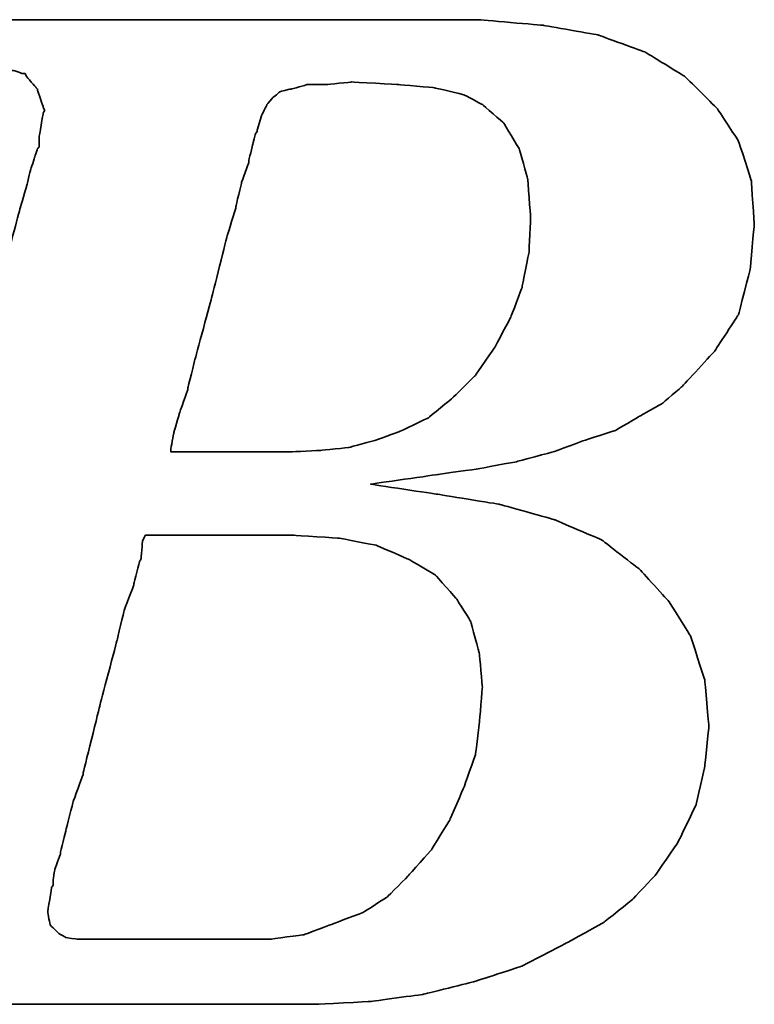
# Model space of a CAD drawing. Extents: x 898 to 1291, y 65 to 273.
# Tile 29 of 41: x 1157.15 to 1160.37, y 192.8 to 197.12. Entities that reach past the tile are written whole.
import ezdxf

# ---------------------------------------------------------------- set-up
doc = ezdxf.new("R2010")
doc.units = 0
doc.header["$MEASUREMENT"] = 0
doc.layers.add('DIM', color=4, linetype='CONTINUOUS')
doc.layers.add('layer 1', color=7, linetype='CONTINUOUS')

# ---------------------------------------------------------------- blocks, each defined once
blk = doc.blocks.new('TBI MOTION logo(完整正式版)')
at = {"layer": 'layer 1', "color": 22, "lineweight": 35}
for points, knots in [([(-64.65375, -6.86375), (-64.65375, -6.86375), (-64.84375, -7.29625), (-64.84375, -7.29625), (-64.84375, -7.29625), (-64.84375, -7.29625), (-64.86875, -7.34375), (-64.86875, -7.34375), (-64.86875, -7.34375), (-64.86875, -7.34375), (-64.86875, -7.36875), (-64.86875, -7.36875), (-64.86875, -7.36875), (-64.86875, -7.36875), (-65.15375, -7.65375), (-65.15375, -7.65375), (-65.15375, -7.65375), (-65.15375, -7.65375), (-65.17875, -7.65375), (-65.17875, -7.65375), (-65.17875, -7.65375), (-65.17875, -7.65375), (-65.20375, -7.67875), (-65.20375, -7.67875), (-65.20375, -7.67875), (-65.20375, -7.67875), (-65.58875, -7.87125), (-65.58875, -7.87125), (-65.58875, -7.87125), (-65.58875, -7.87125), (-65.63375, -7.87125), (-65.63375, -7.87125), (-65.63375, -7.87125), (-65.63375, -7.87125), (-65.65875, -7.89375), (-65.65875, -7.89375), (-65.65875, -7.89375), (-65.65875, -7.89375), (-66.09375, -7.94375), (-66.09375, -7.94375), (-66.09375, -7.94375), (-66.09375, -7.94375), (-66.11375, -7.94375), (-66.11375, -7.94375), (-66.11375, -7.94375), (-66.11375, -7.94375), (-66.16375, -7.94375), (-66.16375, -7.94375), (-66.16375, -7.94375), (-66.16375, -7.94375), (-66.30875, -7.94375), (-66.30875, -7.94375), (-66.30875, -7.94375), (-66.30875, -7.94375), (-66.69375, -7.94375), (-66.69375, -7.94375), (-66.69375, -7.94375), (-66.69375, -7.94375), (-67.07375, -7.94375), (-67.07375, -7.94375), (-67.07375, -7.94375), (-67.07375, -7.94375), (-67.12375, -7.94375), (-67.12375, -7.94375), (-67.12375, -7.94375), (-67.12375, -7.94375), (-67.12375, -7.96625), (-67.12375, -7.96625), (-67.12375, -7.96625), (-67.12375, -7.96625), (-67.14875, -7.99125), (-67.14875, -7.99125), (-67.14875, -7.99125), (-67.14875, -7.99125), (-67.24375, -8.34875), (-67.24375, -8.34875), (-67.24375, -8.34875), (-67.24375, -8.34875), (-67.31375, -8.68625), (-67.31375, -8.68625), (-67.31375, -8.68625), (-67.31375, -8.68625), (-67.26875, -8.68625), (-67.26875, -8.68625), (-67.26875, -8.68625), (-67.26875, -8.68625), (-67.07375, -8.68625), (-67.07375, -8.68625), (-67.07375, -8.68625), (-67.07375, -8.68625), (-66.54875, -8.68625), (-66.54875, -8.68625), (-66.54875, -8.68625), (-66.54875, -8.68625), (-65.82625, -8.68625), (-65.82625, -8.68625), (-65.82625, -8.68625), (-65.82625, -8.68625), (-65.01375, -8.68625), (-65.01375, -8.68625), (-65.01375, -8.68625), (-65.01375, -8.68625), (-64.05375, -8.68625), (-64.05375, -8.68625), (-64.05375, -8.68625), (-64.05375, -8.68625), (-62.08375, -8.68625), (-62.08375, -8.68625), (-62.08375, -8.68625), (-62.08375, -8.68625), (-60.06875, -8.68625), (-60.06875, -8.68625), (-60.06875, -8.68625), (-60.06875, -8.68625), (-59.10875, -8.68625), (-59.10875, -8.68625), (-59.10875, -8.68625), (-59.10875, -8.68625), (-58.29375, -8.68625), (-58.29375, -8.68625), (-58.29375, -8.68625), (-58.29375, -8.68625), (-57.57375, -8.68625), (-57.57375, -8.68625), (-57.57375, -8.68625), (-57.57375, -8.68625), (-57.04875, -8.68625), (-57.04875, -8.68625), (-57.04875, -8.68625), (-57.04875, -8.68625), (-56.85375, -8.68625), (-56.85375, -8.68625), (-56.85375, -8.68625), (-56.85375, -8.68625), (-56.70875, -8.68625), (-56.70875, -8.68625), (-56.70875, -8.68625), (-56.70875, -8.68625), (-56.61375, -8.68625), (-56.61375, -8.68625), (-56.61375, -8.68625), (-56.61375, -8.68625), (-56.56875, -8.68625), (-56.56875, -8.68625), (-56.56875, -8.68625), (-56.56875, -8.68625), (-55.65375, -8.63875), (-55.65375, -8.63875), (-55.65375, -8.63875), (-55.65375, -8.63875), (-54.76875, -8.51875), (-54.76875, -8.51875), (-54.76875, -8.51875), (-54.76875, -8.51875), (-53.90375, -8.30375), (-53.90375, -8.30375), (-53.90375, -8.30375), (-53.90375, -8.30375), (-53.08875, -8.03875), (-53.08875, -8.03875), (-53.08875, -8.03875), (-53.08875, -8.03875), (-52.34375, -7.65375), (-52.34375, -7.65375), (-52.34375, -7.65375), (-52.34375, -7.65375), (-51.69875, -7.29625), (-51.69875, -7.29625), (-51.69875, -7.29625), (-51.69875, -7.29625), (-51.21875, -6.91125), (-51.21875, -6.91125), (-51.21875, -6.91125), (-51.21875, -6.91125), (-50.83375, -6.50375), (-50.83375, -6.50375), (-50.83375, -6.50375), (-50.83375, -6.50375), (-50.44875, -5.94875), (-50.44875, -5.94875), (-50.44875, -5.94875), (-50.44875, -5.94875), (-50.13875, -5.30375), (-50.13875, -5.30375), (-50.13875, -5.30375), (-50.13875, -5.30375), (-49.99375, -4.65375), (-49.99375, -4.65375), (-49.99375, -4.65375), (-49.99375, -4.65375), (-49.92375, -3.98375), (-49.92375, -3.98375), (-49.92375, -3.98375), (-49.92375, -3.98375), (-49.99375, -3.19374), (-49.99375, -3.19374), (-49.99375, -3.19374), (-49.99375, -3.19374), (-50.23374, -2.44874), (-50.23374, -2.44874), (-50.23374, -2.44874), (-50.23374, -2.44874), (-50.59375, -1.87374), (-50.59375, -1.87374), (-50.59375, -1.87374), (-50.59375, -1.87374), (-51.09875, -1.31874), (-51.09875, -1.31874), (-51.09875, -1.31874), (-51.09875, -1.31874), (-51.74375, -0.81875), (-51.74375, -0.81875), (-51.74375, -0.81875), (-51.74375, -0.81875), (-52.53875, -0.48125), (-52.53875, -0.48125), (-52.53875, -0.48125), (-52.53875, -0.48125), (-53.47375, -0.21875), (-53.47375, -0.21875), (-53.47375, -0.21875), (-53.47375, -0.21875), (-54.52875, -0.04874), (-54.52875, -0.04874), (-54.52875, -0.04874), (-54.52875, -0.04874), (-55.65375, 0.12125), (-55.65375, 0.12125), (-55.65375, 0.12125), (-55.65375, 0.12125), (-54.50375, 0.28624), (-54.50375, 0.28624), (-54.50375, 0.28624), (-54.50375, 0.28624), (-53.83375, 0.38124), (-53.83375, 0.38124), (-53.83375, 0.38124), (-53.83375, 0.38124), (-53.18375, 0.50125), (-53.18375, 0.50125), (-53.18375, 0.50125), (-53.18375, 0.50125), (-52.55875, 0.66874), (-52.55875, 0.66874), (-52.55875, 0.66874), (-52.55875, 0.66874), (-52.03375, 0.86124), (-52.03375, 0.86124), (-52.03375, 0.86124), (-52.03375, 0.86124), (-51.50374, 1.03124), (-51.50374, 1.03124), (-51.50374, 1.03124), (-51.50374, 1.03124), (-51.09875, 1.27125), (-51.09875, 1.27125), (-51.09875, 1.27125), (-51.09875, 1.27125), (-50.71375, 1.48624), (-50.71375, 1.48624), (-50.71375, 1.48624), (-50.71375, 1.48624), (-50.37625, 1.77625), (-50.37625, 1.77625), (-50.37625, 1.77625), (-50.37625, 1.77625), (-49.82375, 2.37625), (-49.82375, 2.37625), (-49.82375, 2.37625), (-49.82375, 2.37625), (-49.41875, 2.99625), (-49.41875, 2.99625), (-49.41875, 2.99625), (-49.41875, 2.99625), (-49.22375, 3.76625), (-49.22375, 3.76625), (-49.22375, 3.76625), (-49.22375, 3.76625), (-49.15375, 4.50874), (-49.15375, 4.50874), (-49.15375, 4.50874), (-49.15375, 4.50874), (-49.20375, 5.25125), (-49.20375, 5.25125), (-49.20375, 5.25125), (-49.20375, 5.25125), (-49.41875, 5.92625), (-49.41875, 5.92625), (-49.41875, 5.92625), (-49.41875, 5.92625), (-49.77875, 6.47625), (-49.77875, 6.47625), (-49.77875, 6.47625), (-49.77875, 6.47625), (-50.33125, 7.02624), (-50.33125, 7.02624), (-50.33125, 7.02624), (-50.33125, 7.02624), (-51.00125, 7.43625), (-51.00125, 7.43625), (-51.00125, 7.43625), (-51.00125, 7.43625), (-51.79375, 7.72625), (-51.79375, 7.72625), (-51.79375, 7.72625), (-51.79375, 7.72625), (-52.72875, 7.89124), (-52.72875, 7.89124), (-52.72875, 7.89124), (-52.72875, 7.89124), (-53.83375, 7.98625), (-53.83375, 7.98625), (-53.83375, 7.98625), (-53.83375, 7.98625), (-53.92875, 7.98625), (-53.92875, 7.98625), (-53.92875, 7.98625), (-53.92875, 7.98625), (-54.26375, 7.98625), (-54.26375, 7.98625), (-54.26375, 7.98625), (-54.26375, 7.98625), (-54.74375, 7.98625), (-54.74375, 7.98625), (-54.74375, 7.98625), (-54.74375, 7.98625), (-55.36875, 7.98625), (-55.36875, 7.98625), (-55.36875, 7.98625), (-55.36875, 7.98625), (-56.13375, 7.98625), (-56.13375, 7.98625), (-56.13375, 7.98625), (-56.13375, 7.98625), (-56.94875, 7.98625), (-56.94875, 7.98625), (-56.94875, 7.98625), (-56.94875, 7.98625), (-58.77625, 7.98625), (-58.77625, 7.98625), (-58.77625, 7.98625), (-58.77625, 7.98625), (-60.59875, 7.98625), (-60.59875, 7.98625), (-60.59875, 7.98625), (-60.59875, 7.98625), (-61.41375, 7.98625), (-61.41375, 7.98625), (-61.41375, 7.98625), (-61.41375, 7.98625), (-62.17875, 7.98625), (-62.17875, 7.98625), (-62.17875, 7.98625), (-62.17875, 7.98625), (-62.80375, 7.98625), (-62.80375, 7.98625), (-62.80375, 7.98625), (-62.80375, 7.98625), (-63.30625, 7.98625), (-63.30625, 7.98625), (-63.30625, 7.98625), (-63.30625, 7.98625), (-63.57375, 7.98625), (-63.57375, 7.98625), (-63.57375, 7.98625), (-63.57375, 7.98625), (-63.57375, 7.96375), (-63.57375, 7.96375), (-63.57375, 7.96375), (-63.57375, 7.96375), (-63.59875, 7.94125), (-63.59875, 7.94125), (-63.59875, 7.94125), (-63.59875, 7.94125), (-63.69375, 7.55625), (-63.69375, 7.55625), (-63.69375, 7.55625), (-63.69375, 7.55625), (-63.76375, 7.24624), (-63.76375, 7.24624), (-63.76375, 7.24624), (-63.76375, 7.24624), (-63.23875, 7.24624), (-63.23875, 7.24624), (-63.23875, 7.24624), (-63.23875, 7.24624), (-62.75875, 7.24624), (-62.75875, 7.24624), (-62.75875, 7.24624), (-62.75875, 7.24624), (-62.61125, 7.24624), (-62.61125, 7.24624), (-62.61125, 7.24624), (-62.61125, 7.24624), (-62.56625, 7.24624), (-62.56625, 7.24624), (-62.56625, 7.24624), (-62.56625, 7.24624), (-62.22875, 7.24624), (-62.22875, 7.24624), (-62.22875, 7.24624), (-62.22875, 7.24624), (-62.20375, 7.24624), (-62.20375, 7.24624), (-62.20375, 7.24624), (-62.20375, 7.24624), (-62.17875, 7.21875), (-62.17875, 7.21875), (-62.17875, 7.21875), (-62.17875, 7.21875), (-61.96375, 7.17125), (-61.96375, 7.17125), (-61.96375, 7.17125), (-61.96375, 7.17125), (-61.72375, 7.12624), (-61.72375, 7.12624), (-61.72375, 7.12624), (-61.72375, 7.12624), (-61.70375, 7.12624), (-61.70375, 7.12624), (-61.70375, 7.12624), (-61.70375, 7.12624), (-61.55875, 7.07624), (-61.55875, 7.07624), (-61.55875, 7.07624), (-61.55875, 7.07624), (-61.50875, 7.07624), (-61.50875, 7.07624), (-61.50875, 7.07624), (-61.50875, 7.07624), (-61.48375, 7.02624), (-61.48375, 7.02624), (-61.48375, 7.02624), (-61.48375, 7.02624), (-61.31875, 6.83375), (-61.31875, 6.83375), (-61.31875, 6.83375), (-61.31875, 6.83375), (-61.29375, 6.81125), (-61.29375, 6.81125), (-61.29375, 6.81125), (-61.29375, 6.81125), (-61.29375, 6.78625), (-61.29375, 6.78625), (-61.29375, 6.78625), (-61.29375, 6.78625), (-61.19875, 6.50124), (-61.19875, 6.50124), (-61.19875, 6.50124), (-61.19875, 6.50124), (-61.17375, 6.45124), (-61.17375, 6.45124), (-61.17375, 6.45124), (-61.17375, 6.45124), (-61.19875, 6.40625), (-61.19875, 6.40625), (-61.19875, 6.40625), (-61.19875, 6.40625), (-61.26875, 5.99624), (-61.26875, 5.99624), (-61.26875, 5.99624), (-61.26875, 5.99624), (-61.26875, 5.85125), (-61.26875, 5.85125), (-61.26875, 5.85125), (-61.26875, 5.85125), (-61.26875, 5.82625), (-61.26875, 5.82625), (-61.26875, 5.82625), (-61.26875, 5.82625), (-61.29375, 5.80625), (-61.29375, 5.80625), (-61.29375, 5.80625), (-61.29375, 5.80625), (-61.34125, 5.66125), (-61.34125, 5.66125), (-61.34125, 5.66125), (-61.34125, 5.66125), (-61.41375, 5.44625), (-61.41375, 5.44625), (-61.41375, 5.44625), (-61.41375, 5.44625), (-61.48375, 5.15625), (-61.48375, 5.15625), (-61.48375, 5.15625), (-61.48375, 5.15625), (-61.58375, 4.82124), (-61.58375, 4.82124), (-61.58375, 4.82124), (-61.58375, 4.82124), (-61.79875, 4.00375), (-61.79875, 4.00375), (-61.79875, 4.00375), (-61.79875, 4.00375), (-62.05875, 2.99625), (-62.05875, 2.99625), (-62.05875, 2.99625), (-62.05875, 2.99625), (-62.34875, 1.91625), (-62.34875, 1.91625), (-62.34875, 1.91625), (-62.34875, 1.91625), (-62.97375, -0.41124), (-62.97375, -0.41124), (-62.97375, -0.41124), (-62.97375, -0.41124), (-63.59875, -2.75875), (-63.59875, -2.75875), (-63.59875, -2.75875), (-63.59875, -2.75875), (-63.88375, -3.86374), (-63.88375, -3.86374), (-63.88375, -3.86374), (-63.88375, -3.86374), (-64.14875, -4.82374), (-64.14875, -4.82374), (-64.14875, -4.82374), (-64.14875, -4.82374), (-64.36375, -5.64125), (-64.36375, -5.64125), (-64.36375, -5.64125), (-64.36375, -5.64125), (-64.43625, -5.97625), (-64.43625, -5.97625), (-64.43625, -5.97625), (-64.43625, -5.97625), (-64.50875, -6.28625), (-64.50875, -6.28625), (-64.50875, -6.28625), (-64.50875, -6.28625), (-64.50875, -6.30875), (-64.50875, -6.30875), (-64.50875, -6.30875), (-64.50875, -6.30875), (-64.57875, -6.50375), (-64.57875, -6.50375), (-64.57875, -6.50375), (-64.57875, -6.50375), (-64.62875, -6.69625), (-64.62875, -6.69625), (-64.62875, -6.69625), (-64.62875, -6.69625), (-64.62875, -6.76875), (-64.62875, -6.76875), (-64.62875, -6.76875), (-64.62875, -6.76875), (-64.62875, -6.81375), (-64.62875, -6.81375), (-64.62875, -6.81375), (-64.62875, -6.81375), (-64.62875, -6.83875), (-64.62875, -6.83875), (-64.62875, -6.83875), (-64.62875, -6.83875), (-64.65375, -6.86375), (-64.65375, -6.86375)], [0, 0, 0, 0, 0.00719424, 0.00719424, 0.00719424, 0.00719425, 0.01438849, 0.01438849, 0.01438849, 0.0143885, 0.02158273, 0.02158273, 0.02158273, 0.02158274, 0.02877698, 0.02877698, 0.02877698, 0.02877699, 0.03597122, 0.03597122, 0.03597122, 0.03597123, 0.04316547, 0.04316547, 0.04316547, 0.04316548, 0.05035971, 0.05035971, 0.05035971, 0.05035972, 0.05755396, 0.05755396, 0.05755396, 0.05755397, 0.0647482, 0.0647482, 0.0647482, 0.06474821, 0.07194245, 0.07194245, 0.07194245, 0.07194246, 0.07913669, 0.07913669, 0.07913669, 0.0791367, 0.08633094, 0.08633094, 0.08633094, 0.08633095, 0.09352518, 0.09352518, 0.09352518, 0.09352519, 0.10071942, 0.10071942, 0.10071942, 0.10071943, 0.10791367, 0.10791367, 0.10791367, 0.10791368, 0.11510791, 0.11510791, 0.11510791, 0.11510792, 0.12230216, 0.12230216, 0.12230216, 0.12230217, 0.1294964, 0.1294964, 0.1294964, 0.12949641, 0.13669065, 0.13669065, 0.13669065, 0.13669066, 0.14388489, 0.14388489, 0.14388489, 0.1438849, 0.15107914, 0.15107914, 0.15107914, 0.15107915, 0.15827338, 0.15827338, 0.15827338, 0.15827339, 0.16546763, 0.16546763, 0.16546763, 0.16546764, 0.17266187, 0.17266187, 0.17266187, 0.17266188, 0.17985612, 0.17985612, 0.17985612, 0.17985613, 0.18705036, 0.18705036, 0.18705036, 0.18705037, 0.1942446, 0.1942446, 0.1942446, 0.19424461, 0.20143885, 0.20143885, 0.20143885, 0.20143886, 0.20863309, 0.20863309, 0.20863309, 0.2086331, 0.21582734, 0.21582734, 0.21582734, 0.21582735, 0.22302158, 0.22302158, 0.22302158, 0.22302159, 0.23021583, 0.23021583, 0.23021583, 0.23021584, 0.23741007, 0.23741007, 0.23741007, 0.23741008, 0.24460432, 0.24460432, 0.24460432, 0.24460433, 0.25179856, 0.25179856, 0.25179856, 0.25179857, 0.25899281, 0.25899281, 0.25899281, 0.25899282, 0.26618705, 0.26618705, 0.26618705, 0.26618706, 0.27338129, 0.27338129, 0.27338129, 0.2733813, 0.28057554, 0.28057554, 0.28057554, 0.28057555, 0.28776978, 0.28776978, 0.28776978, 0.28776979, 0.29496403, 0.29496403, 0.29496403, 0.29496404, 0.30215827, 0.30215827, 0.30215827, 0.30215828, 0.30935252, 0.30935252, 0.30935252, 0.30935253, 0.31654676, 0.31654676, 0.31654676, 0.31654677, 0.32374101, 0.32374101, 0.32374101, 0.32374102, 0.33093525, 0.33093525, 0.33093525, 0.33093526, 0.3381295, 0.3381295, 0.3381295, 0.33812951, 0.34532374, 0.34532374, 0.34532374, 0.34532375, 0.35251799, 0.35251799, 0.35251799, 0.352518, 0.35971223, 0.35971223, 0.35971223, 0.35971224, 0.36690647, 0.36690647, 0.36690647, 0.36690648, 0.37410072, 0.37410072, 0.37410072, 0.37410073, 0.38129496, 0.38129496, 0.38129496, 0.38129497, 0.38848921, 0.38848921, 0.38848921, 0.38848922, 0.39568345, 0.39568345, 0.39568345, 0.39568346, 0.4028777, 0.4028777, 0.4028777, 0.40287771, 0.41007194, 0.41007194, 0.41007194, 0.41007195, 0.41726619, 0.41726619, 0.41726619, 0.4172662, 0.42446043, 0.42446043, 0.42446043, 0.42446044, 0.43165468, 0.43165468, 0.43165468, 0.43165469, 0.43884892, 0.43884892, 0.43884892, 0.43884893, 0.44604317, 0.44604317, 0.44604317, 0.44604318, 0.45323741, 0.45323741, 0.45323741, 0.45323742, 0.46043165, 0.46043165, 0.46043165, 0.46043166, 0.4676259, 0.4676259, 0.4676259, 0.46762591, 0.47482014, 0.47482014, 0.47482014, 0.47482015, 0.48201439, 0.48201439, 0.48201439, 0.4820144, 0.48920863, 0.48920863, 0.48920863, 0.48920864, 0.49640288, 0.49640288, 0.49640288, 0.49640289, 0.50359712, 0.50359712, 0.50359712, 0.50359713, 0.51079137, 0.51079137, 0.51079137, 0.51079138, 0.51798561, 0.51798561, 0.51798561, 0.51798562, 0.52517986, 0.52517986, 0.52517986, 0.52517987, 0.5323741, 0.5323741, 0.5323741, 0.53237411, 0.53956835, 0.53956835, 0.53956835, 0.53956836, 0.54676259, 0.54676259, 0.54676259, 0.5467626, 0.55395683, 0.55395683, 0.55395683, 0.55395684, 0.56115108, 0.56115108, 0.56115108, 0.56115109, 0.56834532, 0.56834532, 0.56834532, 0.56834533, 0.57553957, 0.57553957, 0.57553957, 0.57553958, 0.58273381, 0.58273381, 0.58273381, 0.58273382, 0.58992806, 0.58992806, 0.58992806, 0.58992807, 0.5971223, 0.5971223, 0.5971223, 0.59712231, 0.60431655, 0.60431655, 0.60431655, 0.60431656, 0.61151079, 0.61151079, 0.61151079, 0.6115108, 0.61870504, 0.61870504, 0.61870504, 0.61870505, 0.62589928, 0.62589928, 0.62589928, 0.62589929, 0.63309353, 0.63309353, 0.63309353, 0.63309354, 0.64028777, 0.64028777, 0.64028777, 0.64028778, 0.64748201, 0.64748201, 0.64748201, 0.64748202, 0.65467626, 0.65467626, 0.65467626, 0.65467627, 0.6618705, 0.6618705, 0.6618705, 0.66187051, 0.66906475, 0.66906475, 0.66906475, 0.66906476, 0.67625899, 0.67625899, 0.67625899, 0.676259, 0.68345324, 0.68345324, 0.68345324, 0.68345325, 0.69064748, 0.69064748, 0.69064748, 0.69064749, 0.69784173, 0.69784173, 0.69784173, 0.69784174, 0.70503597, 0.70503597, 0.70503597, 0.70503598, 0.71223022, 0.71223022, 0.71223022, 0.71223023, 0.71942446, 0.71942446, 0.71942446, 0.71942447, 0.72661871, 0.72661871, 0.72661871, 0.72661872, 0.73381295, 0.73381295, 0.73381295, 0.73381296, 0.74100719, 0.74100719, 0.74100719, 0.7410072, 0.74820144, 0.74820144, 0.74820144, 0.74820145, 0.75539568, 0.75539568, 0.75539568, 0.75539569, 0.76258993, 0.76258993, 0.76258993, 0.76258994, 0.76978417, 0.76978417, 0.76978417, 0.76978418, 0.77697842, 0.77697842, 0.77697842, 0.77697843, 0.78417266, 0.78417266, 0.78417266, 0.78417267, 0.79136691, 0.79136691, 0.79136691, 0.79136692, 0.79856115, 0.79856115, 0.79856115, 0.79856116, 0.8057554, 0.8057554, 0.8057554, 0.80575541, 0.81294964, 0.81294964, 0.81294964, 0.81294965, 0.82014388, 0.82014388, 0.82014388, 0.82014389, 0.82733813, 0.82733813, 0.82733813, 0.82733814, 0.83453237, 0.83453237, 0.83453237, 0.83453238, 0.84172662, 0.84172662, 0.84172662, 0.84172663, 0.84892086, 0.84892086, 0.84892086, 0.84892087, 0.85611511, 0.85611511, 0.85611511, 0.85611512, 0.86330935, 0.86330935, 0.86330935, 0.86330936, 0.8705036, 0.8705036, 0.8705036, 0.87050361, 0.87769784, 0.87769784, 0.87769784, 0.87769785, 0.88489209, 0.88489209, 0.88489209, 0.8848921, 0.89208633, 0.89208633, 0.89208633, 0.89208634, 0.89928058, 0.89928058, 0.89928058, 0.89928059, 0.90647482, 0.90647482, 0.90647482, 0.90647483, 0.91366906, 0.91366906, 0.91366906, 0.91366907, 0.92086331, 0.92086331, 0.92086331, 0.92086332, 0.92805755, 0.92805755, 0.92805755, 0.92805756, 0.9352518, 0.9352518, 0.9352518, 0.93525181, 0.94244604, 0.94244604, 0.94244604, 0.94244605, 0.94964029, 0.94964029, 0.94964029, 0.9496403, 0.95683453, 0.95683453, 0.95683453, 0.95683454, 0.96402878, 0.96402878, 0.96402878, 0.96402879, 0.97122302, 0.97122302, 0.97122302, 0.97122303, 0.97841727, 0.97841727, 0.97841727, 0.97841728, 0.98561151, 0.98561151, 0.98561151, 0.98561152, 0.99280576, 0.99280576, 0.99280576, 0.99280577, 1, 1, 1, 1]), ([(-57.50375, 6.35625), (-57.50375, 6.35625), (-57.57375, 6.11625), (-57.57375, 6.11625), (-57.57375, 6.11625), (-57.57375, 6.11625), (-57.57375, 6.09125), (-57.57375, 6.09125), (-57.57375, 6.09125), (-57.57375, 6.09125), (-57.59875, 6.06625), (-57.59875, 6.06625), (-57.59875, 6.06625), (-57.59875, 6.06625), (-57.64875, 5.87625), (-57.64875, 5.87625), (-57.64875, 5.87625), (-57.64875, 5.87625), (-57.71875, 5.58875), (-57.71875, 5.58875), (-57.71875, 5.58875), (-57.71875, 5.58875), (-57.71875, 5.56625), (-57.71875, 5.56625), (-57.71875, 5.56625), (-57.71875, 5.56625), (-57.83875, 5.23125), (-57.83875, 5.23125), (-57.83875, 5.23125), (-57.83875, 5.23125), (-57.93625, 4.82124), (-57.93625, 4.82124), (-57.93625, 4.82124), (-57.93625, 4.82124), (-57.93625, 4.79624), (-57.93625, 4.79624), (-57.93625, 4.79624), (-57.93625, 4.79624), (-58.07875, 4.34125), (-58.07875, 4.34125), (-58.07875, 4.34125), (-58.07875, 4.34125), (-58.34375, 3.28625), (-58.34375, 3.28625), (-58.34375, 3.28625), (-58.34375, 3.28625), (-58.62875, 2.23124), (-58.62875, 2.23124), (-58.62875, 2.23124), (-58.62875, 2.23124), (-58.74875, 1.75125), (-58.74875, 1.75125), (-58.74875, 1.75125), (-58.74875, 1.75125), (-58.74875, 1.72625), (-58.74875, 1.72625), (-58.74875, 1.72625), (-58.74875, 1.72625), (-58.89375, 1.31625), (-58.89375, 1.31625), (-58.89375, 1.31625), (-58.89375, 1.31625), (-58.98875, 0.98124), (-58.98875, 0.98124), (-58.98875, 0.98124), (-58.98875, 0.98124), (-59.03875, 0.71625), (-59.03875, 0.71625), (-59.03875, 0.71625), (-59.03875, 0.71625), (-59.03875, 0.66874), (-59.03875, 0.66874), (-59.03875, 0.66874), (-59.03875, 0.66874), (-58.91875, 0.66874), (-58.91875, 0.66874), (-58.91875, 0.66874), (-58.91875, 0.66874), (-58.53375, 0.66874), (-58.53375, 0.66874), (-58.53375, 0.66874), (-58.53375, 0.66874), (-58.10375, 0.66874), (-58.10375, 0.66874), (-58.10375, 0.66874), (-58.10375, 0.66874), (-57.66875, 0.66874), (-57.66875, 0.66874), (-57.66875, 0.66874), (-57.66875, 0.66874), (-57.33375, 0.66874), (-57.33375, 0.66874), (-57.33375, 0.66874), (-57.33375, 0.66874), (-57.09375, 0.66874), (-57.09375, 0.66874), (-57.09375, 0.66874), (-57.09375, 0.66874), (-56.99875, 0.66874), (-56.99875, 0.66874), (-56.99875, 0.66874), (-56.99875, 0.66874), (-56.49375, 0.69374), (-56.49375, 0.69374), (-56.49375, 0.69374), (-56.49375, 0.69374), (-56.01375, 0.74374), (-56.01375, 0.74374), (-56.01375, 0.74374), (-56.01375, 0.74374), (-55.58375, 0.86124), (-55.58375, 0.86124), (-55.58375, 0.86124), (-55.58375, 0.86124), (-55.17375, 1.00624), (-55.17375, 1.00624), (-55.17375, 1.00624), (-55.17375, 1.00624), (-54.67375, 1.24625), (-54.67375, 1.24625), (-54.67375, 1.24625), (-54.67375, 1.24625), (-54.26375, 1.58124), (-54.26375, 1.58124), (-54.26375, 1.58124), (-54.26375, 1.58124), (-53.87875, 1.96374), (-53.87875, 1.96374), (-53.87875, 1.96374), (-53.87875, 1.96374), (-53.54375, 2.44625), (-53.54375, 2.44625), (-53.54375, 2.44625), (-53.54375, 2.44625), (-53.27875, 2.95125), (-53.27875, 2.95125), (-53.27875, 2.95125), (-53.27875, 2.95125), (-53.08875, 3.45124), (-53.08875, 3.45124), (-53.08875, 3.45124), (-53.08875, 3.45124), (-52.96875, 4.05124), (-52.96875, 4.05124), (-52.96875, 4.05124), (-52.96875, 4.05124), (-52.94375, 4.65125), (-52.94375, 4.65125), (-52.94375, 4.65125), (-52.94375, 4.65125), (-52.99375, 5.30125), (-52.99375, 5.30125), (-52.99375, 5.30125), (-52.99375, 5.30125), (-53.13875, 5.80625), (-53.13875, 5.80625), (-53.13875, 5.80625), (-53.13875, 5.80625), (-53.39875, 6.23625), (-53.39875, 6.23625), (-53.39875, 6.23625), (-53.39875, 6.23625), (-53.75875, 6.54875), (-53.75875, 6.54875), (-53.75875, 6.54875), (-53.75875, 6.54875), (-54.07375, 6.71625), (-54.07375, 6.71625), (-54.07375, 6.71625), (-54.07375, 6.71625), (-54.57375, 6.83375), (-54.57375, 6.83375), (-54.57375, 6.83375), (-54.57375, 6.83375), (-55.17375, 6.88625), (-55.17375, 6.88625), (-55.17375, 6.88625), (-55.17375, 6.88625), (-55.96875, 6.93125), (-55.96875, 6.93125), (-55.96875, 6.93125), (-55.96875, 6.93125), (-56.39875, 6.88625), (-56.39875, 6.88625), (-56.39875, 6.88625), (-56.39875, 6.88625), (-56.42125, 6.88625), (-56.42125, 6.88625), (-56.42125, 6.88625), (-56.42125, 6.88625), (-56.73375, 6.88625), (-56.73375, 6.88625), (-56.73375, 6.88625), (-56.73375, 6.88625), (-56.99875, 6.81125), (-56.99875, 6.81125), (-56.99875, 6.81125), (-56.99875, 6.81125), (-57.02375, 6.81125), (-57.02375, 6.81125), (-57.02375, 6.81125), (-57.02375, 6.81125), (-57.18875, 6.76625), (-57.18875, 6.76625), (-57.18875, 6.76625), (-57.18875, 6.76625), (-57.30875, 6.66625), (-57.30875, 6.66625), (-57.30875, 6.66625), (-57.30875, 6.66625), (-57.40875, 6.54875), (-57.40875, 6.54875), (-57.40875, 6.54875), (-57.40875, 6.54875), (-57.50375, 6.35625), (-57.50375, 6.35625)], [0, 0, 0, 0, 0.01851852, 0.01851852, 0.01851852, 0.01851853, 0.03703704, 0.03703704, 0.03703704, 0.03703705, 0.05555556, 0.05555556, 0.05555556, 0.05555557, 0.07407407, 0.07407407, 0.07407407, 0.07407408, 0.09259259, 0.09259259, 0.09259259, 0.0925926, 0.11111111, 0.11111111, 0.11111111, 0.11111112, 0.12962963, 0.12962963, 0.12962963, 0.12962964, 0.14814815, 0.14814815, 0.14814815, 0.14814816, 0.16666667, 0.16666667, 0.16666667, 0.16666668, 0.18518519, 0.18518519, 0.18518519, 0.1851852, 0.2037037, 0.2037037, 0.2037037, 0.20370371, 0.22222222, 0.22222222, 0.22222222, 0.22222223, 0.24074074, 0.24074074, 0.24074074, 0.24074075, 0.25925926, 0.25925926, 0.25925926, 0.25925927, 0.27777778, 0.27777778, 0.27777778, 0.27777779, 0.2962963, 0.2962963, 0.2962963, 0.29629631, 0.31481481, 0.31481481, 0.31481481, 0.31481482, 0.33333333, 0.33333333, 0.33333333, 0.33333334, 0.35185185, 0.35185185, 0.35185185, 0.35185186, 0.37037037, 0.37037037, 0.37037037, 0.37037038, 0.38888889, 0.38888889, 0.38888889, 0.3888889, 0.40740741, 0.40740741, 0.40740741, 0.40740742, 0.42592593, 0.42592593, 0.42592593, 0.42592594, 0.44444444, 0.44444444, 0.44444444, 0.44444445, 0.46296296, 0.46296296, 0.46296296, 0.46296297, 0.48148148, 0.48148148, 0.48148148, 0.48148149, 0.5, 0.5, 0.5, 0.50000001, 0.51851852, 0.51851852, 0.51851852, 0.51851853, 0.53703704, 0.53703704, 0.53703704, 0.53703705, 0.55555556, 0.55555556, 0.55555556, 0.55555557, 0.57407407, 0.57407407, 0.57407407, 0.57407408, 0.59259259, 0.59259259, 0.59259259, 0.5925926, 0.61111111, 0.61111111, 0.61111111, 0.61111112, 0.62962963, 0.62962963, 0.62962963, 0.62962964, 0.64814815, 0.64814815, 0.64814815, 0.64814816, 0.66666667, 0.66666667, 0.66666667, 0.66666668, 0.68518519, 0.68518519, 0.68518519, 0.6851852, 0.7037037, 0.7037037, 0.7037037, 0.70370371, 0.72222222, 0.72222222, 0.72222222, 0.72222223, 0.74074074, 0.74074074, 0.74074074, 0.74074075, 0.75925926, 0.75925926, 0.75925926, 0.75925927, 0.77777778, 0.77777778, 0.77777778, 0.77777779, 0.7962963, 0.7962963, 0.7962963, 0.79629631, 0.81481481, 0.81481481, 0.81481481, 0.81481482, 0.83333333, 0.83333333, 0.83333333, 0.83333334, 0.85185185, 0.85185185, 0.85185185, 0.85185186, 0.87037037, 0.87037037, 0.87037037, 0.87037038, 0.88888889, 0.88888889, 0.88888889, 0.8888889, 0.90740741, 0.90740741, 0.90740741, 0.90740742, 0.92592593, 0.92592593, 0.92592593, 0.92592594, 0.94444444, 0.94444444, 0.94444444, 0.94444445, 0.96296296, 0.96296296, 0.96296296, 0.96296297, 0.98148148, 0.98148148, 0.98148148, 0.98148149, 1, 1, 1, 1]), ([(-61.03125, -6.57375), (-61.03125, -6.57375), (-61.03125, -6.67125), (-61.03125, -6.67125), (-61.03125, -6.67125), (-61.03125, -6.67125), (-61.05375, -6.69625), (-61.05375, -6.69625), (-61.05375, -6.69625), (-61.05375, -6.69625), (-61.12375, -7.12875), (-61.12375, -7.12875), (-61.12375, -7.12875), (-61.12375, -7.12875), (-61.07875, -7.34375), (-61.07875, -7.34375), (-61.07875, -7.34375), (-61.07875, -7.34375), (-60.93375, -7.48875), (-60.93375, -7.48875), (-60.93375, -7.48875), (-60.93375, -7.48875), (-60.81375, -7.55625), (-60.81375, -7.55625), (-60.81375, -7.55625), (-60.81375, -7.55625), (-60.62375, -7.58375), (-60.62375, -7.58375), (-60.62375, -7.58375), (-60.62375, -7.58375), (-60.30875, -7.58375), (-60.30875, -7.58375), (-60.30875, -7.58375), (-60.30875, -7.58375), (-59.97375, -7.58375), (-59.97375, -7.58375), (-59.97375, -7.58375), (-59.97375, -7.58375), (-59.87875, -7.58375), (-59.87875, -7.58375), (-59.87875, -7.58375), (-59.87875, -7.58375), (-59.63625, -7.58375), (-59.63625, -7.58375), (-59.63625, -7.58375), (-59.63625, -7.58375), (-58.96875, -7.58375), (-58.96875, -7.58375), (-58.96875, -7.58375), (-58.96875, -7.58375), (-58.29375, -7.58375), (-58.29375, -7.58375), (-58.29375, -7.58375), (-58.29375, -7.58375), (-58.05375, -7.58375), (-58.05375, -7.58375), (-58.05375, -7.58375), (-58.05375, -7.58375), (-57.98375, -7.58375), (-57.98375, -7.58375), (-57.98375, -7.58375), (-57.98375, -7.58375), (-57.35875, -7.58375), (-57.35875, -7.58375), (-57.35875, -7.58375), (-57.35875, -7.58375), (-56.78375, -7.50875), (-56.78375, -7.50875), (-56.78375, -7.50875), (-56.78375, -7.50875), (-56.27875, -7.31875), (-56.27875, -7.31875), (-56.27875, -7.31875), (-56.27875, -7.31875), (-55.77375, -7.12875), (-55.77375, -7.12875), (-55.77375, -7.12875), (-55.77375, -7.12875), (-55.36875, -6.86375), (-55.36875, -6.86375), (-55.36875, -6.86375), (-55.36875, -6.86375), (-55.00875, -6.50375), (-55.00875, -6.50375), (-55.00875, -6.50375), (-55.00875, -6.50375), (-54.62375, -6.06875), (-54.62375, -6.06875), (-54.62375, -6.06875), (-54.62375, -6.06875), (-54.31375, -5.56875), (-54.31375, -5.56875), (-54.31375, -5.56875), (-54.31375, -5.56875), (-54.07375, -5.01625), (-54.07375, -5.01625), (-54.07375, -5.01625), (-54.07375, -5.01625), (-53.87875, -4.46374), (-53.87875, -4.46374), (-53.87875, -4.46374), (-53.87875, -4.46374), (-53.80875, -3.91375), (-53.80875, -3.91375), (-53.80875, -3.91375), (-53.80875, -3.91375), (-53.75875, -3.31375), (-53.75875, -3.31375), (-53.75875, -3.31375), (-53.75875, -3.31375), (-53.80875, -2.75875), (-53.80875, -2.75875), (-53.80875, -2.75875), (-53.80875, -2.75875), (-53.95375, -2.20875), (-53.95375, -2.20875), (-53.95375, -2.20875), (-53.95375, -2.20875), (-54.19375, -1.82625), (-54.19375, -1.82625), (-54.19375, -1.82625), (-54.19375, -1.82625), (-54.55375, -1.41875), (-54.55375, -1.41875), (-54.55375, -1.41875), (-54.55375, -1.41875), (-55.00875, -1.15125), (-55.00875, -1.15125), (-55.00875, -1.15125), (-55.00875, -1.15125), (-55.56125, -0.91375), (-55.56125, -0.91375), (-55.56125, -0.91375), (-55.56125, -0.91375), (-56.18125, -0.79375), (-56.18125, -0.79375), (-56.18125, -0.79375), (-56.18125, -0.79375), (-56.94875, -0.74374), (-56.94875, -0.74374), (-56.94875, -0.74374), (-56.94875, -0.74374), (-56.99875, -0.74374), (-56.99875, -0.74374), (-56.99875, -0.74374), (-56.99875, -0.74374), (-57.09375, -0.74374), (-57.09375, -0.74374), (-57.09375, -0.74374), (-57.09375, -0.74374), (-57.38375, -0.74374), (-57.38375, -0.74374), (-57.38375, -0.74374), (-57.38375, -0.74374), (-57.76875, -0.74374), (-57.76875, -0.74374), (-57.76875, -0.74374), (-57.76875, -0.74374), (-58.24625, -0.74374), (-58.24625, -0.74374), (-58.24625, -0.74374), (-58.24625, -0.74374), (-58.72875, -0.74374), (-58.72875, -0.74374), (-58.72875, -0.74374), (-58.72875, -0.74374), (-59.20875, -0.74374), (-59.20875, -0.74374), (-59.20875, -0.74374), (-59.20875, -0.74374), (-59.46875, -0.74374), (-59.46875, -0.74374), (-59.46875, -0.74374), (-59.46875, -0.74374), (-59.51625, -0.83875), (-59.51625, -0.83875), (-59.51625, -0.83875), (-59.51625, -0.83875), (-59.54375, -1.15125), (-59.54375, -1.15125), (-59.54375, -1.15125), (-59.54375, -1.15125), (-59.56375, -1.17874), (-59.56375, -1.17874), (-59.56375, -1.17874), (-59.56375, -1.17874), (-59.66375, -1.55875), (-59.66375, -1.55875), (-59.66375, -1.55875), (-59.66375, -1.55875), (-59.66375, -1.58375), (-59.66375, -1.58375), (-59.66375, -1.58375), (-59.66375, -1.58375), (-59.82875, -2.01874), (-59.82875, -2.01874), (-59.82875, -2.01874), (-59.82875, -2.01874), (-59.94875, -2.52125), (-59.94875, -2.52125), (-59.94875, -2.52125), (-59.94875, -2.52125), (-60.23875, -3.62375), (-60.23875, -3.62375), (-60.23875, -3.62375), (-60.23875, -3.62375), (-60.52375, -4.77624), (-60.52375, -4.77624), (-60.52375, -4.77624), (-60.52375, -4.77624), (-60.52375, -4.79874), (-60.52375, -4.79874), (-60.52375, -4.79874), (-60.52375, -4.79874), (-60.69125, -5.25375), (-60.69125, -5.25375), (-60.69125, -5.25375), (-60.69125, -5.25375), (-60.81375, -5.73625), (-60.81375, -5.73625), (-60.81375, -5.73625), (-60.81375, -5.73625), (-60.90875, -6.11875), (-60.90875, -6.11875), (-60.90875, -6.11875), (-60.90875, -6.11875), (-60.90875, -6.14375), (-60.90875, -6.14375), (-60.90875, -6.14375), (-60.90875, -6.14375), (-61.00375, -6.40875), (-61.00375, -6.40875), (-61.00375, -6.40875), (-61.00375, -6.40875), (-61.03125, -6.57375), (-61.03125, -6.57375)], [0, 0, 0, 0, 0.01694915, 0.01694915, 0.01694915, 0.01694916, 0.03389831, 0.03389831, 0.03389831, 0.03389832, 0.05084746, 0.05084746, 0.05084746, 0.05084747, 0.06779661, 0.06779661, 0.06779661, 0.06779662, 0.08474576, 0.08474576, 0.08474576, 0.08474577, 0.10169492, 0.10169492, 0.10169492, 0.10169493, 0.11864407, 0.11864407, 0.11864407, 0.11864408, 0.13559322, 0.13559322, 0.13559322, 0.13559323, 0.15254237, 0.15254237, 0.15254237, 0.15254238, 0.16949153, 0.16949153, 0.16949153, 0.16949154, 0.18644068, 0.18644068, 0.18644068, 0.18644069, 0.20338983, 0.20338983, 0.20338983, 0.20338984, 0.22033898, 0.22033898, 0.22033898, 0.22033899, 0.23728814, 0.23728814, 0.23728814, 0.23728815, 0.25423729, 0.25423729, 0.25423729, 0.2542373, 0.27118644, 0.27118644, 0.27118644, 0.27118645, 0.28813559, 0.28813559, 0.28813559, 0.2881356, 0.30508475, 0.30508475, 0.30508475, 0.30508476, 0.3220339, 0.3220339, 0.3220339, 0.32203391, 0.33898305, 0.33898305, 0.33898305, 0.33898306, 0.3559322, 0.3559322, 0.3559322, 0.35593221, 0.37288136, 0.37288136, 0.37288136, 0.37288137, 0.38983051, 0.38983051, 0.38983051, 0.38983052, 0.40677966, 0.40677966, 0.40677966, 0.40677967, 0.42372881, 0.42372881, 0.42372881, 0.42372882, 0.44067797, 0.44067797, 0.44067797, 0.44067798, 0.45762712, 0.45762712, 0.45762712, 0.45762713, 0.47457627, 0.47457627, 0.47457627, 0.47457628, 0.49152542, 0.49152542, 0.49152542, 0.49152543, 0.50847458, 0.50847458, 0.50847458, 0.50847459, 0.52542373, 0.52542373, 0.52542373, 0.52542374, 0.54237288, 0.54237288, 0.54237288, 0.54237289, 0.55932203, 0.55932203, 0.55932203, 0.55932204, 0.57627119, 0.57627119, 0.57627119, 0.5762712, 0.59322034, 0.59322034, 0.59322034, 0.59322035, 0.61016949, 0.61016949, 0.61016949, 0.6101695, 0.62711864, 0.62711864, 0.62711864, 0.62711865, 0.6440678, 0.6440678, 0.6440678, 0.64406781, 0.66101695, 0.66101695, 0.66101695, 0.66101696, 0.6779661, 0.6779661, 0.6779661, 0.67796611, 0.69491525, 0.69491525, 0.69491525, 0.69491526, 0.71186441, 0.71186441, 0.71186441, 0.71186442, 0.72881356, 0.72881356, 0.72881356, 0.72881357, 0.74576271, 0.74576271, 0.74576271, 0.74576272, 0.76271186, 0.76271186, 0.76271186, 0.76271187, 0.77966102, 0.77966102, 0.77966102, 0.77966103, 0.79661017, 0.79661017, 0.79661017, 0.79661018, 0.81355932, 0.81355932, 0.81355932, 0.81355933, 0.83050847, 0.83050847, 0.83050847, 0.83050848, 0.84745763, 0.84745763, 0.84745763, 0.84745764, 0.86440678, 0.86440678, 0.86440678, 0.86440679, 0.88135593, 0.88135593, 0.88135593, 0.88135594, 0.89830508, 0.89830508, 0.89830508, 0.89830509, 0.91525424, 0.91525424, 0.91525424, 0.91525425, 0.93220339, 0.93220339, 0.93220339, 0.9322034, 0.94915254, 0.94915254, 0.94915254, 0.94915255, 0.96610169, 0.96610169, 0.96610169, 0.9661017, 0.98305085, 0.98305085, 0.98305085, 0.98305086, 1, 1, 1, 1])]:
    blk.add_open_spline(points, degree=3, knots=knots, dxfattribs=at)

msp = doc.modelspace()

# ---------------------------------------------------------------- block references
at = {"layer": 'DIM', "xscale": 0.2591999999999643, "yscale": 0.2591999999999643, "zscale": 0.2591999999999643}
msp.add_blockref('TBI MOTION logo(完整正式版)', (1173.1154, 195.0509), dxfattribs=at)

doc.saveas('drawing.dxf')
